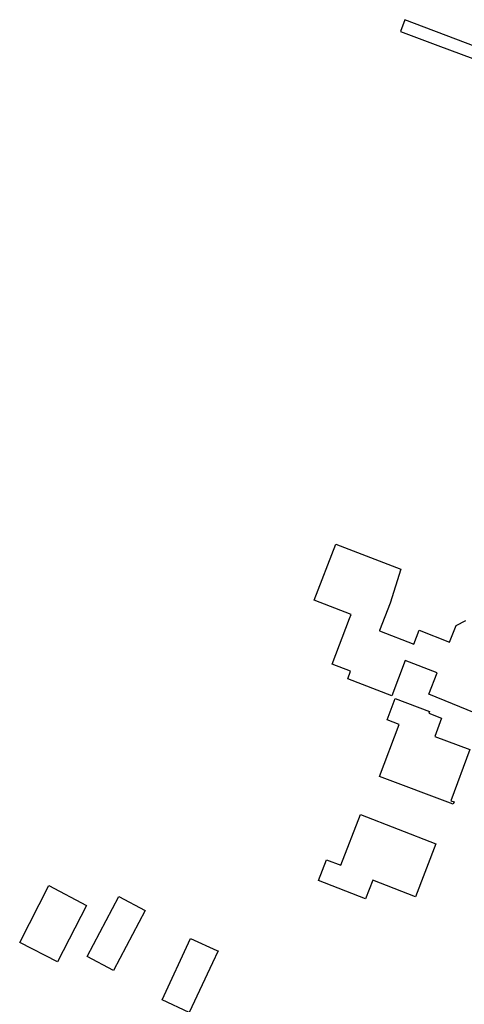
# Model space of a CAD drawing. Extents: x 163074 to 167167, y 441438 to 444019.
# Tile 6 of 49: x 163106 to 163172, y 443840 to 443985. Entities that reach past the tile are written whole.
import ezdxf

# ---------------------------------------------------------------- set-up
doc = ezdxf.new("R2010")
doc.units = 0
doc.header["$LTSCALE"] = 4
doc.layers.add('G_OTD', color=32, linetype='CONTINUOUS')
doc.layers.add('G_WGD', color=7, linetype='CONTINUOUS')

msp = doc.modelspace()

# ---------------------------------------------------------------- linework, layer by layer
at = {"layer": 'G_OTD', "linetype": 'Continuous', "transparency": 33554687}
for points in [[(163174.769, 443882.306), (163166.701, 443885.629), (163167.957, 443888.738), (163163.257, 443890.55), (163161.264, 443885.38), (163154.766, 443887.885), (163155.197, 443889.003), (163152.468, 443890.056), (163155.048, 443896.746), (163155.278, 443897.342), (163149.813, 443899.45), (163153.002, 443907.717), (163162.622, 443904.006), (163161.015, 443899.028), (163160.23, 443896.98), (163159.462, 443894.976), (163159.45, 443894.945), (163164.513, 443892.967), (163165.314, 443895.017), (163169.794, 443893.288)], [(163169.794, 443893.288), (163170.775, 443895.717), (163172.159, 443896.469)], [(163162.33, 443881.159), (163160.57, 443881.821), (163161.751, 443884.961), (163166.818, 443883.078), (163166.714, 443882.797), (163168.589, 443882.101), (163167.586, 443879.401), (163172.788, 443877.468), (163169.983, 443869.919), (163170.449, 443869.742), (163170.317, 443869.394), (163159.443, 443873.484), (163162.33, 443881.159)], [(163158.459, 443858.229), (163157.392, 443855.478), (163150.474, 443858.162), (163151.667, 443861.237), (163153.763, 443860.424), (163156.662, 443867.894), (163167.775, 443863.582), (163164.752, 443855.788), (163158.459, 443858.229)], [(163106.432, 443849.044), (163110.737, 443857.428), (163116.276, 443854.49), (163112.009, 443846.18), (163106.432, 443849.044)], [(163116.357, 443846.98), (163121.05, 443855.818), (163124.939, 443853.751), (163120.247, 443844.916), (163116.357, 443846.98)], [(163134.851, 443846.077), (163131.407, 443838.743), (163127.411, 443840.617), (163131.628, 443849.662), (163135.478, 443847.875), (163135.66, 443847.799), (163134.851, 443846.077)]]:
    msp.add_lwpolyline(points, dxfattribs=at)
at = {"layer": 'G_WGD', "linetype": 'Continuous', "transparency": 33554687}
msp.add_lwpolyline([(163176.248, 443962.582), (163176.072, 443962.65), (163175.978, 443962.768), (163182.476, 443977.615), (163163.177, 443984.925), (163162.525, 443983.202), (163168.074, 443981.137), (163180.502, 443976.511), (163174.817, 443964.505), (163174.673, 443964.555)], dxfattribs=at)

doc.saveas('drawing.dxf')
